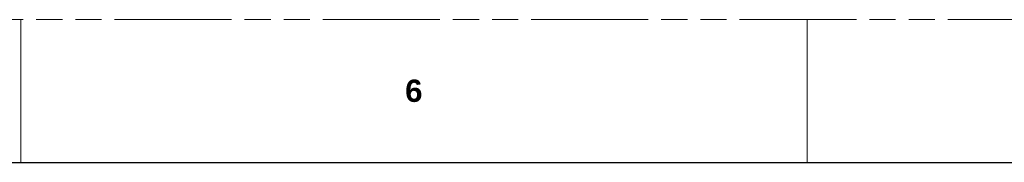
# Model space of a CAD drawing. Header units: millimetres. Extents: x 3925 to 5043, y -86 to 778.
# Tile 29 of 96: x 4204 to 4379, y 752 to 778. Entities that reach past the tile are written whole.
import ezdxf

# ---------------------------------------------------------------- set-up
doc = ezdxf.new("R2010")
doc.units = ezdxf.units.MM
doc.header["$LTSCALE"] = 46.255
doc.linetypes.add('PHANTOM', pattern=[0.8, 0.45, -0.05, 0.1, -0.05, 0.1, -0.05])
doc.layers.get('0').update_dxf_attribs({"linetype": 'CONTINUOUS'})
doc.styles.add('SLDTEXTSTYLE0', font='arialbd.ttf', dxfattribs={"height": 5.5})

msp = doc.modelspace()

# ---------------------------------------------------------------- linework, layer by layer
at = {"color": 7, "linetype": 'PHANTOM', "lineweight": 0}
msp.add_line((3924.9114, 777.5606), (5042.5114, 777.5606), dxfattribs=at)
at = {"color": 7, "linetype": 'Continuous', "lineweight": 0}
for p, q in [((4204.3114, 777.5606), (4204.3114, 752.1606)), ((4344.0114, 777.5606), (4344.0114, 752.1606))]:
    msp.add_line(p, q, dxfattribs=at)
at = {"color": 7, "linetype": 'Continuous', "lineweight": 30}
msp.add_line((3937.6114, 752.1606), (5029.8114, 752.1606), dxfattribs=at)

# ---------------------------------------------------------------- texts
at = {"color": 7, "linetype": 'Continuous', "lineweight": 0, "insert": (4272.5739, 766.8898), "char_height": 3.9688, "attachment_point": 1, "style": 'SLDTEXTSTYLE0'}
msp.add_mtext('6', dxfattribs=at)

doc.saveas('drawing.dxf')
